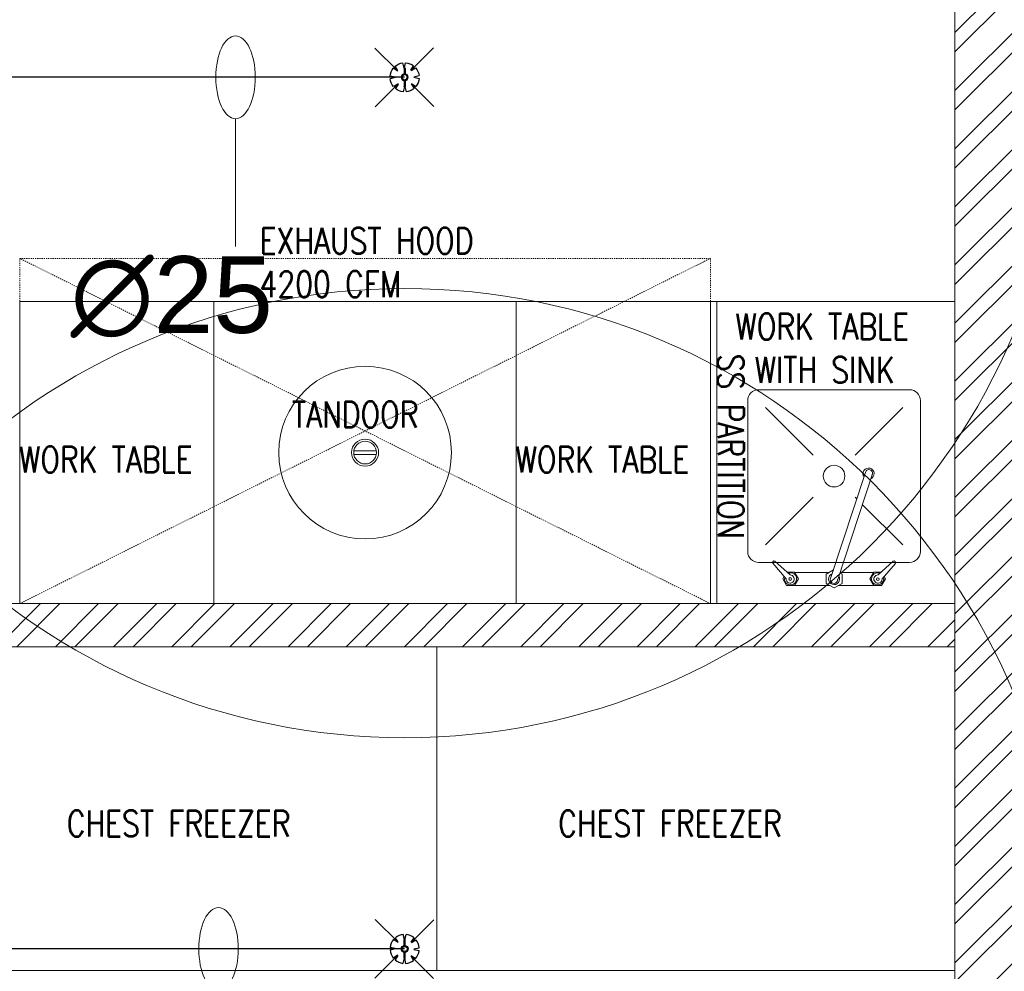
# Model space of a CAD drawing. Header units: inches. Extents: x 127277 to 158499, y 12149 to 20675.
# Tile 20 of 29: x 127785 to 127875, y 19538 to 19625. Entities that reach past the tile are written whole.
import ezdxf

# ---------------------------------------------------------------- set-up
doc = ezdxf.new("R2010")
doc.units = ezdxf.units.IN
doc.header["$MEASUREMENT"] = 0
doc.linetypes.add('HIDDEN', pattern=[0.375, 0.25, -0.125])
for name, color, linetype, lineweight in [('00-GRIDTEXT', 1, 'Continuous', 13), ('door', 1, 'Continuous', 13), ('EQUIPMENT', 7, 'Continuous', 25), ('FIRE', 1, 'Continuous', 25), ('KIT TEXT.', 5, 'Continuous', 5), ('PD_BRICK WALL_115', 134, 'Continuous', 30), ('PD_HATCH', 45, 'Continuous', 9), ('PP-SPRINKLER PIPE', 1, 'Continuous', 0), ('PP-TEXT', 7, 'Continuous', 40), ('SH-SPRINKLAR', 1, 'Continuous', 0)]:
    doc.layers.add(name, color=color, linetype=linetype, lineweight=lineweight)
doc.layers.add('KIT EQUIPMENT', color=7, linetype='Continuous')
doc.layers.add('PP-SPRINKLER', color=1, linetype='Continuous')
doc.styles.add('ISO', font='isocp.shx', dxfattribs={"height": 250})
doc.styles.add('text Ht 200mm', font='arial.ttf')

# ---------------------------------------------------------------- blocks, each defined once
blk = doc.blocks.new('A$C6E471120')
at = {"layer": 'PD_HATCH', "lineweight": 5}
h = blk.add_hatch(dxfattribs=at)
h.set_pattern_fill('ANSI32', color=251, scale=254)
h.set_pattern_definition([(45, (-1789305.34, -617415.57), (-67.351921, 67.351921), []), (45, (-1789260.44, -617415.57), (-67.351921, 67.351921), [])])
h.paths.add_polyline_path([(0, -2329.1), (0, -2229.1), (-566.3, -2229.1), (-2166.3, -2229.1), (-3666.3, -2229.1), (-3666.3, -2329.1)])
at = {"layer": 'door', "color": 251, "lineweight": 5}
blk.add_line((-538.6, -2229.1), (-2816.3, -2229.1), dxfattribs=at)
at = {"layer": 'EQUIPMENT', "color": 251, "lineweight": 5, "ltscale": 12}
blk.add_lwpolyline([(-3666.3, -2229.1), (0, -2229.1), (0, -2329.1), (-3666.3, -2329.1)], close=True, dxfattribs=at)
at = {"layer": 'KIT EQUIPMENT', "color": 251, "linetype": 'HIDDEN', "lineweight": 5, "ltscale": 0.025}
for p, q in [((-2166.3, -2229.1), (-566.3, -1429.1)), ((-566.3, -2229.1), (-2166.3, -1429.1))]:
    blk.add_line(p, q, dxfattribs=at)
at = {"layer": 'KIT EQUIPMENT', "color": 251, "lineweight": 5}
for p, q in [((-439.1, -1774.5, 0), (-328.7, -1885, 0)), ((-120.9, -1774.5, 0), (-231.3, -1885, 0)), ((-1392.7, -1874.8), (-1340, -1874.8)), ((-1392.7, -1883.5), (-1340, -1883.5)), ((-207.4, -1925.6, 0), (-287.2, -2168.6, 0)), ((-191.3, -1928.1, 0), (-271.7, -2172.9, 0)), ((-439.1, -2092.7, 0), (-328.7, -1982.3, 0)), ((-227.3, -1986.3, 0), (-231.3, -1982.3, 0)), ((-120.9, -2092.7, 0), (-214.6, -1999, 0)), ((-391, -2171.4, 0), (-421.9, -2135.5, 0)), ((-381.9, -2162.5, 0), (-416.9, -2130.6, 0)), ((-178.1, -2162.7, 0), (-143.1, -2130.8, 0)), ((-169, -2171.5, 0), (-138.1, -2135.7, 0)), ((-395.6, -2166, 0), (-398.9, -2171.7, 0)), ((-371.8, -2156, 0), (-389, -2156, 0)), ((-362.8, -2171.7, 0), (-371.8, -2156, 0)), ((-291.4, -2156.8, 0), (-371.4, -2156.8, 0)), ((-281.5, -2151.1, 0), (-298.2, -2160.8, 0)), ((-298.2, -2160.8, 0), (-298.2, -2182.1, 0)), ((-261.3, -2160.8, 0), (-266.7, -2157.7, 0)), ((-188.6, -2156.9, 0), (-266.5, -2156.8, 0)), ((-261.3, -2182.1, 0), (-261.3, -2160.8, 0)), ((-197.2, -2171.8, 0), (-188.2, -2156.1, 0)), ((-188.2, -2156.1, 0), (-170.9, -2156.1, 0)), ((-164.3, -2166.2, 0), (-161.1, -2171.8, 0)), ((-398.9, -2171.7, 0), (-389.9, -2187.3, 0)), ((-389.9, -2187.3, 0), (-371.8, -2187.3, 0)), ((-371.8, -2187.3, 0), (-362.8, -2171.7, 0)), ((-289.3, -2187.3, 0), (-371.8, -2187.2, 0)), ((-298.2, -2182.1, 0), (-279.8, -2192.7, 0)), ((-279.8, -2192.7, 0), (-261.3, -2182.1, 0)), ((-188.3, -2187.3, 0), (-270.3, -2187.3, 0)), ((-188.2, -2187.4, 0), (-197.2, -2171.8, 0)), ((-170.1, -2187.4, 0), (-188.2, -2187.4, 0)), ((-161.1, -2171.8, 0), (-170.1, -2187.4, 0))]:
    blk.add_line(p, q, dxfattribs=at)
at = {"layer": 'KIT EQUIPMENT', "color": 251, "linetype": 'HIDDEN', "lineweight": 5, "ltscale": 0.025}
blk.add_lwpolyline([(-566.3, -2229.1), (-2166.3, -2229.1), (-2166.3, -1429.1), (-566.3, -1429.1)], close=True, dxfattribs=at)
at = {"layer": 'KIT EQUIPMENT', "color": 251, "lineweight": 5}
for points in [[(-1716.3, -2229.1), (-2166.3, -2229.1), (-2166.3, -1529.1), (-1716.3, -1529.1)], [(-1716.3, -2229.1), (-1016.3, -2229.1), (-1016.3, -1529.1), (-1716.3, -1529.1)], [(-566.3, -2229.1), (-1016.3, -2229.1), (-1016.3, -1529.1), (-566.3, -1529.1)], [(-566.3, -1529.1), (0, -1529.1), (0, -2229.1), (-566.3, -2229.1)], [(-566.3, -2229.1), (-551.4, -2229.1), (-551.4, -1529.1), (-566.3, -1529.1)], [(-1200, -3079.1), (-1200, -2329.1), (-2400, -2329.1), (-2400, -3079.1)], [(0, -3079.1), (0, -2329.1), (-1200, -2329.1), (-1200, -3079.1)]]:
    blk.add_lwpolyline(points, close=True, dxfattribs=at)
at = {"layer": 'KIT EQUIPMENT', "color": 251, "lineweight": 5, "elevation": 0}
blk.add_lwpolyline([(-80, -2108.6), (-80, -1758.6, 0.414214), (-105, -1733.6), (-455, -1733.6, 0.414214), (-480, -1758.6), (-480, -2108.6, 0.414214), (-455, -2133.6), (-105, -2133.6, 0.414214)], format="xyb", close=True, dxfattribs=at)
blk.add_lwpolyline([(-279.6, -2144.9), (-280.2, -2144.6)], dxfattribs=at)
at = {"layer": 'KIT EQUIPMENT', "color": 251, "lineweight": 5}
for centre, radius in [((-1366.3, -1879.1), 200), ((-1366.3, -1879.1), 31.3), ((-1366.3, -1879.1), 26.3), ((-280, -1933.6, 0), 25), ((-381.6, -2172, 0), 3.17), ((-178.4, -2172.1, 0), 3.17)]:
    blk.add_circle(centre, radius, dxfattribs=at)
for centre, radius, start, end in [((-200.2, -1927.9, 0), 13, 292.6695, 216.5422), ((-199.3, -1926.5, 0), 8.12, 335.2657, 173.5026), ((-418.9, -2133.6, 0), 3.57, 57.2493, 212.6822), ((-141.1, -2133.7, 0), 3.57, 327.2493, 122.6822), ((-380.8, -2171.6, 0), 14.1, 163.2994, 112.507), ((-381.6, -2172, 0), 9.44, 176.4818, 91.7863), ((-280, -2172, 0), 12.9, 109.677, 32.9826), ((-179.2, -2171.8, 0), 14.1, 67.4245, 16.632), ((-178.4, -2172.1, 0), 9.44, 88.1452, 3.4496), ((-280.3, -2173.6, 0), 8.55, 144.5176, 5.0206)]:
    blk.add_arc(centre, radius, start, end, dxfattribs=at)
at = {"layer": 'KIT TEXT.', "color": 251, "char_height": 60.175, "attachment_point": 7, "style": 'ISO'}
for s, insert, width in [('{\\Fromans|c0;\\W0.8;EXHAUST HOOD\\P4200 CFM}', (-1610.7, -1518.9, 488.6), 1100.284), ('\\pi325.49;{\\Fromans|c0;\\W0.8;WORK TABLE \\P\\pi370.19;WITH SINK}', (-834.1, -1717.7, 488.6), 1100.284), ('\\pi300.49;{\\Fromans|c0;\\W0.8;WORK TABLE}', (-5344.1, -1932.6, 488.6), 1050.284), ('{\\Fromans|c0;\\W0.8;TANDOOR}', (-1535.9, -1820.8, 488.6), 1100.284), ('{\\Fromans|c0;\\W0.8;WORK TABLE }', (-2168, -1925.2, 488.6), 1100.284), ('{\\Fromans|c0;\\W0.8;WORK TABLE }', (-1018, -1925.2, 488.6), 1100.284), ('\\pi300.49;{\\Fromans|c0;\\W0.8;WORK TABLE}', (-5344.1, -2682.9, 488.6), 1050.284), ('\\pi526.07;{\\Fromans|c0;\\W0.8; \\P\\pi263.59;CHEST FREEZER}', (-2320.9, -2768.6, 488.6), 1100.284), ('\\pi526.07;{\\Fromans|c0;\\W0.8; \\P\\pi263.59;CHEST FREEZER}', (-1182.6, -2768.6, 488.6), 1100.284)]:
    blk.add_mtext(s, dxfattribs=dict(at, insert=insert, width=width))
at = {"layer": 'KIT TEXT.', "color": 251, "insert": (-549.2, -1650.6, 0), "char_height": 60.175, "width": 1100.284, "attachment_point": 7, "rotation": 270, "style": 'ISO'}
blk.add_mtext('{\\Fromans|c0;\\W0.8;SS PARTITION}', dxfattribs=at)
blk = doc.blocks.new('FIRST FLOOR')
at = {"layer": 'PD_HATCH', "lineweight": 5}
h = blk.add_hatch(dxfattribs=at)
h.set_pattern_fill('ANSI32', color=251, scale=10)
h.set_pattern_definition([(45, (139238.8868, 19346.3716), (-2.65165, 2.65165), []), (45, (139240.6546, 19346.3716), (-2.65165, 2.65165), [])])
h.paths.add_polyline_path([(139249.658, 19348.454), (139206.408, 19348.454), (139206.408, 19343.954), (139249.658, 19343.954)])
h.paths.add_polyline_path([(139164.408, 19348.454), (139121.158, 19348.454), (139121.158, 19343.954), (139164.408, 19343.954)], flags=17)
h.paths.add_polyline_path([(139207.658, 19260.754), (139207.658, 19265.254), (139121.158, 19265.254), (139121.158, 19420.754), (139044.158, 19420.754), (139044.158, 19364.754), (139082.158, 19364.754), (139082.158, 19369.254), (139048.658, 19369.254), (139048.658, 19416.254), (139116.658, 19416.254), (139116.658, 19369.254), (139112.158, 19369.254), (139112.158, 19364.754), (139116.658, 19364.754), (139116.658, 19316.754), (139112.158, 19316.754), (139112.158, 19312.254), (139116.658, 19312.254), (139116.658, 19265.254), (139060.658, 19265.254), (139060.658, 19260.754), (139194.158, 19260.754), (139194.158, 19254.754), (139198.658, 19254.754), (139198.658, 19260.754)])
h.paths.add_polyline_path([(139249.658, 19265.254), (139249.658, 19260.754), (139411.658, 19260.754), (139411.658, 19265.254), (139258.658, 19265.254), (139258.658, 19354.754), (139318.658, 19354.754), (139318.658, 19330.754), (139323.158, 19330.754), (139323.158, 19354.754), (139402.658, 19354.754), (139402.658, 19326.754), (139407.158, 19326.754), (139407.158, 19485.754), (139411.658, 19485.754), (139411.658, 19490.254), (139402.658, 19490.254), (139402.658, 19363.754), (139258.658, 19363.754), (139258.658, 19579.754), (139249.658, 19579.754)])
at = {"layer": 'PD_BRICK WALL_115', "color": 251, "lineweight": 5}
blk.add_lwpolyline([(139411.658, 19265.254), (139258.658, 19265.254), (139258.658, 19354.754), (139318.658, 19354.754), (139318.658, 19330.754), (139323.158, 19330.754), (139323.158, 19354.754), (139402.658, 19354.754), (139402.658, 19326.754), (139407.158, 19326.754), (139407.158, 19485.754), (139411.658, 19485.754), (139411.658, 19490.254), (139402.658, 19490.254), (139402.658, 19363.754), (139258.658, 19363.754), (139258.658, 19579.754), (139249.658, 19579.754), (139249.658, 19265.254), (139249.658, 19265.254)], dxfattribs=at)
at = {"layer": '00-GRIDTEXT', "color": 8, "xscale": 0.03937007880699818, "yscale": 0.03937007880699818, "zscale": 0.03937007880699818}
blk.add_blockref('A$C6E471120', (139249.658, 19579.754), dxfattribs=at)
blk = doc.blocks.new('PP-CEILING PENDANT')
at = {"layer": 'SH-SPRINKLAR', "lineweight": -3}
for p, q in [((-16.9, 17), (-75.6, 75.8)), ((17.2, 16.7), (75.4, 75)), ((-16.6, 17.3), (-23.9, 28.9)), ((-0.4, 24), (-3.4, 37.3)), ((0.6, 24), (3.5, 37.3)), ((16.8, 17.2), (24.1, 28.7)), ((-24, 0.1), (-37.4, -2.9)), ((-24, 0.8), (-37.3, 3.8)), ((-17.1, 16.7), (-28.7, 24.1)), ((-1.5, 8.9), (-1.5, 23.9)), ((1.5, 8.9), (1.5, 23.9)), ((17.6, 16.3), (29.1, 23.7)), ((23.9, -0.1), (37.4, 2.9)), ((-17.5, -16.3), (-76.5, -75.3)), ((-17.8, -16.1), (-29.3, -23.4)), ((-17.3, -16.6), (-24.7, -28.2)), ((-1.5, -23.9), (-4.5, -37.2)), ((-1.5, -23.9), (-1.5, -8.9)), ((-0.6, -24), (2.3, -37.4)), ((1.5, -23.9), (1.5, -8.9)), ((15.8, -18), (23.1, -29.5)), ((16.2, -17.7), (74.6, -76.1)), ((16.6, -17.3), (28.2, -24.7)), ((23.9, -1.3), (37.3, -4.2))]:
    blk.add_line(p, q, dxfattribs=at)
at = {"layer": 'SH-SPRINKLAR', "color": 8, "lineweight": 5}
blk.add_circle((0, 0), 1700, dxfattribs=at)
at = {"layer": 'SH-SPRINKLAR', "lineweight": -3}
for centre, major_axis, start_param, end_param in [((0, 0), (-26.5, 26.5), 5.588406, 6.189787), ((0, 0), (-26.5, 26.5), 4.798644, 5.40368), ((0, 0), (26.5, 26.5), 1.657505, 2.255676), ((0, 0), (0.02, 8.87), 5.497787, 11.780972), ((0, 0), (0.02, 6.56), 5.497787, 11.780972), ((0, 23.4), (1.12, 1.12), 5.863873, 8.273293), ((0, 0), (26.5, 26.5), 5.57395, 6.180955), ((0, 0), (-26.5, 26.5), 0.862204, 1.45951), ((0, -23.4), (1.12, 1.12), 2.722281, 5.131701), ((0, 0), (26.5, 26.5), 4.778634, 5.384791), ((0, 0), (-26.5, 26.5), 1.637496, 2.236801), ((0, 0), (-26.5, 26.5), 2.418515, 3.021492)]:
    blk.add_ellipse(centre, major_axis=major_axis, ratio=1, start_param=start_param, end_param=end_param, dxfattribs=at)
blk = doc.blocks.new('PP-SP ARROW')
at = {"color": 3}
blk.add_line((-31.48, 0), (-128.7, 0), dxfattribs=at)
blk.add_ellipse((0, 0), major_axis=(-31.48, 0), ratio=0.476486, dxfattribs=at)

msp = doc.modelspace()

# ---------------------------------------------------------------- block references
at = {"color": 8}
msp.add_blockref('FIRST FLOOR', (-11379.164, 79.928), dxfattribs=at)

# ---------------------------------------------------------------- next in the draw order: linework, layer by layer
at = {"layer": 'FIRE'}
for p, q in [((127820.309, 19619.932), (127719.947, 19619.932)), ((127820.309, 19540.432), (127719.947, 19540.432))]:
    msp.add_line(p, q, dxfattribs=at)

# ---------------------------------------------------------------- next in the draw order: block references
at = {"layer": 'PP-SPRINKLER', "xscale": -0.0354331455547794, "yscale": 0.0354331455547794, "zscale": 35.43314555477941, "rotation": 180}
msp.add_blockref('PP-CEILING PENDANT', (127820.309, 19619.932), dxfattribs=at)
at = {"layer": 'PP-SPRINKLER', "xscale": 0.0354331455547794, "yscale": 0.0354331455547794, "zscale": 35.43314555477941}
msp.add_blockref('PP-CEILING PENDANT', (127820.309, 19540.432), dxfattribs=at)
at = {"layer": 'PP-SPRINKLER PIPE', "xscale": -0.1199999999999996, "yscale": 0.1199999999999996, "zscale": 0.03999999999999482, "rotation": 270}
for p in [(127804.889, 19619.932), (127803.336, 19540.432)]:
    msp.add_blockref('PP-SP ARROW', p, dxfattribs=at)

# ---------------------------------------------------------------- next in the draw order: texts
at = {"layer": 'PP-TEXT', "style": 'text Ht 200mm'}
msp.add_text('∅25', height=7, dxfattribs=at).set_placement((127789.839, 19596.616))

doc.saveas('drawing.dxf')
